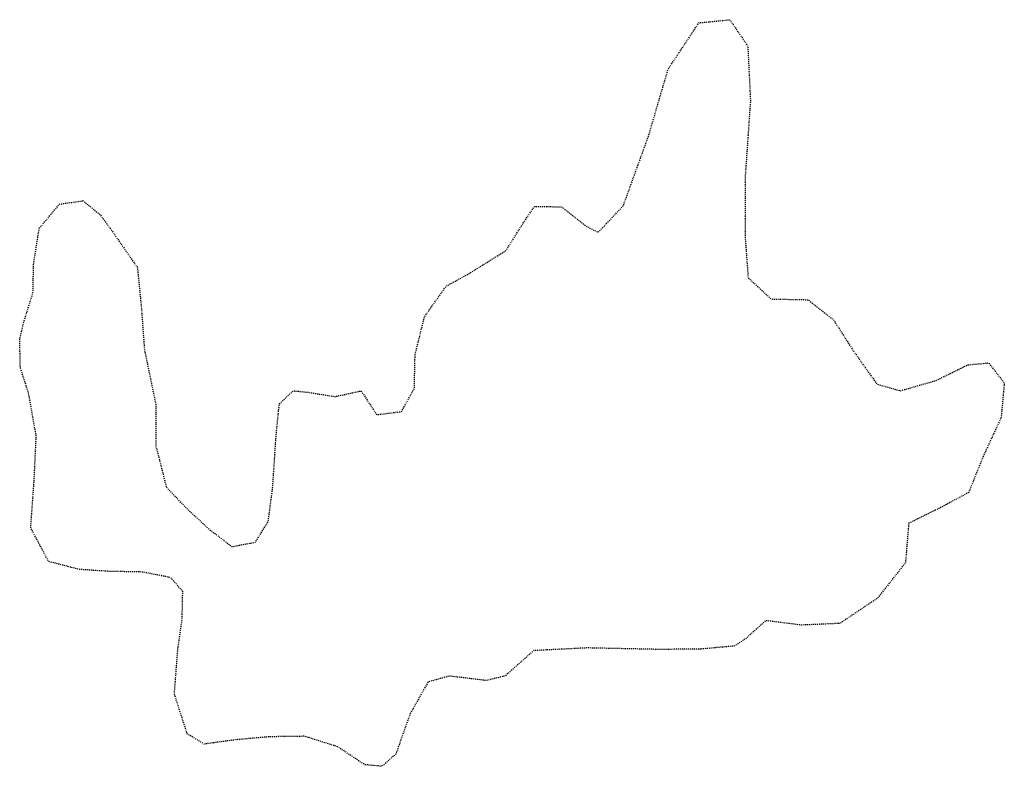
# Model space of a CAD drawing. Extents: x 10554 to 44778, y 34697 to 55088.
# Tile 25 of 51: x 21673 to 21777, y 50991 to 51070. Entities that reach past the tile are written whole.
import ezdxf

# ---------------------------------------------------------------- set-up
doc = ezdxf.new("R2010")
doc.units = 0
doc.header["$MEASUREMENT"] = 0
doc.linetypes.add('WATER1', pattern=[0.425, 0.125, -0.075, 0, -0.075, 0, -0.075, 0, -0.075])
doc.layers.add('V-TOPO-EWAT-LAKE', color=20, linetype='WATER1')

msp = doc.modelspace()

# ---------------------------------------------------------------- linework, layer by layer
at = {"layer": 'V-TOPO-EWAT-LAKE', "flags": 128}
msp.add_lwpolyline([(21744.83, 51003.38), (21740.41, 51003.34), (21732.86, 51003.5), (21727.26, 51003.22), (21724.22, 51000.55), (21722.25, 51000.07), (21718.36, 51000.54), (21716.14, 50999.93), (21714.25, 50996.59), (21712.73, 50992.33), (21711.27, 50991.06), (21709.45, 50991.22), (21706.63, 50993.1), (21703.14, 50994.21), (21699.49, 50994.16), (21695.84, 50993.84), (21692.58, 50993.39), (21690.78, 50994.47), (21689.43, 50998.66), (21689.79, 51003.34), (21690.24, 51006.45), (21690.31, 51009.44), (21689.03, 51010.9), (21686.05, 51011.48), (21682.54, 51011.55), (21679.42, 51011.75), (21676.19, 51012.59), (21674.31, 51016.14), (21674.67, 51021.08), (21674.89, 51025.76), (21674.08, 51030.33), (21673.22, 51032.95), (21673.15, 51035.95), (21673.58, 51037.76), (21674.55, 51040.86), (21674.61, 51043.85), (21675.21, 51047.62), (21677.34, 51050.17), (21679.82, 51050.51), (21681.62, 51049.05), (21682.88, 51047.33), (21685.54, 51043.5), (21685.97, 51039.07), (21686.27, 51034.9), (21687.46, 51029.15), (21687.49, 51024.72), (21688.58, 51020.41), (21690.74, 51018.15), (21693.04, 51016.02), (21695.48, 51014.15), (21697.96, 51014.62), (21699.3, 51016.8), (21699.77, 51020.31), (21700.14, 51025.9), (21700.47, 51029.14), (21701.93, 51030.54), (21703.49, 51030.38), (21706.34, 51029.93), (21709.08, 51030.53), (21710.72, 51028.02), (21713.33, 51028.36), (21714.68, 51030.8), (21714.76, 51034.32), (21715.75, 51038.33), (21718.03, 51041.54), (21720.53, 51042.92), (21724.35, 51045.31), (21725.7, 51047.5), (21727.31, 51049.93), (21730.17, 51049.88), (21732.73, 51047.87), (21734.02, 51047.2), (21736.68, 51050), (21739.3, 51057.24), (21741.39, 51064.35), (21744.62, 51069.23), (21747.88, 51069.55), (21749.77, 51066.78), (21750.05, 51061.05), (21749.49, 51052.99), (21749.49, 51046.75), (21749.8, 51042.45), (21752.22, 51040.19), (21756.12, 51040.11), (21758.81, 51037.97), (21760.83, 51034.81), (21763.36, 51031.24), (21765.82, 51030.54), (21769.61, 51031.63), (21772.9, 51033.26), (21775.12, 51033.47), (21776.76, 51031.36), (21776.43, 51027.72), (21774.52, 51023.6), (21773.02, 51019.85), (21769.99, 51018.22), (21766.7, 51016.6), (21766.36, 51012.44), (21763.42, 51008.73), (21759.46, 51006.08), (21755.43, 51005.9), (21751.66, 51006.37), (21749.54, 51004.46), (21748.35, 51003.7)], close=True, dxfattribs=at)

doc.saveas('drawing.dxf')
